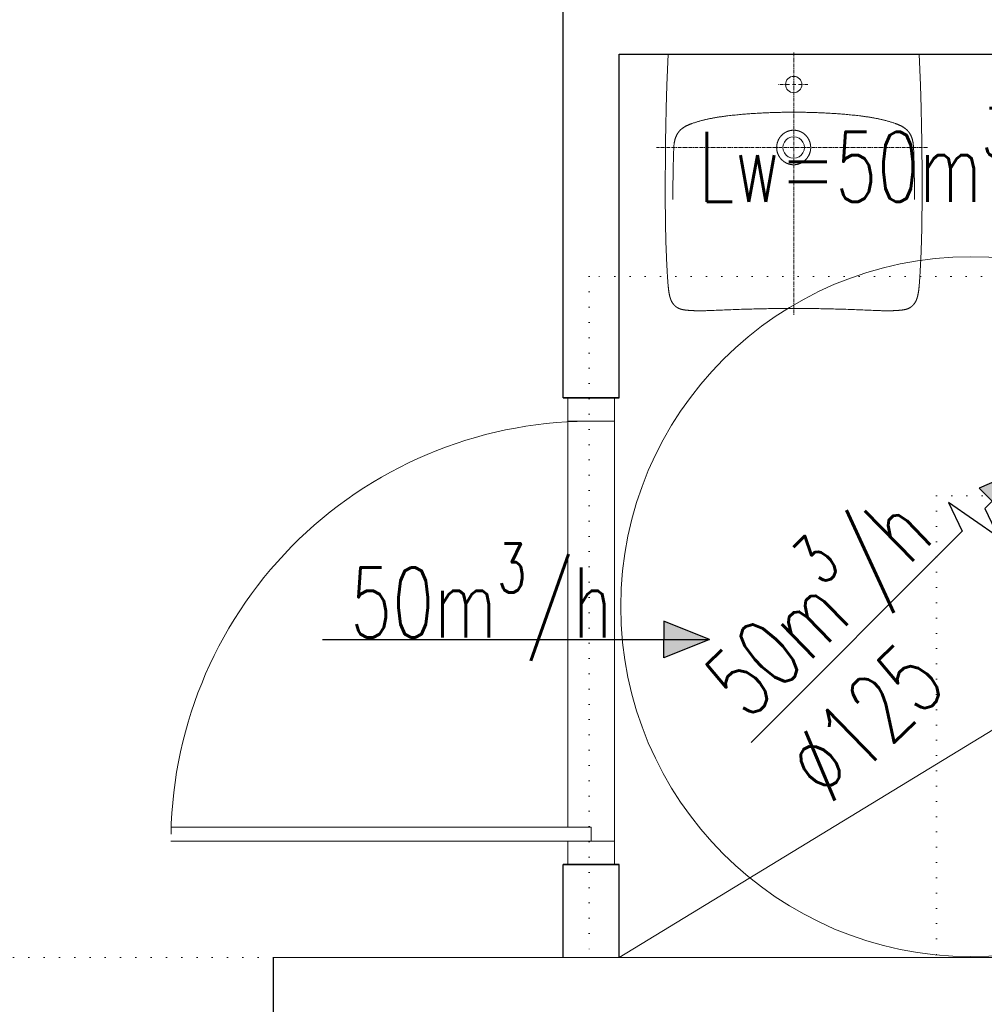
# Model space of a CAD drawing. Header units: millimetres. Extents: x -6513 to 30474, y -6915 to 65597.
# Tile 128 of 256: x -915 to -708, y 13730 to 13941. Entities that reach past the tile are written whole.
import ezdxf

# ---------------------------------------------------------------- set-up
doc = ezdxf.new("R2010")
doc.units = ezdxf.units.MM
doc.linetypes.add('CENTER', pattern=[0.6, 0.375, -0.075, 0.075, -0.075])
doc.linetypes.add('DOT', pattern=[6.35, 0, -6.35])
for name, color, linetype, lineweight in [('A_widok', 8, 'Continuous', 13), ('cieńkie', 8, 'Continuous', 9), ('DB-WM-nawiew-opis', 8, 'Continuous', 25), ('DB-WM-nawiew-opis-odnośnik', 8, 'Continuous', 30), ('DB-WM-wywiew-opis', 8, 'Continuous', 25), ('DB-WM-wywiew-opis-odnośnik', 8, 'Continuous', 30), ('DB_WM_nawiew', 8, 'Continuous', 30), ('DB_WM_wywiew', 8, 'Continuous', 30), ('sanitarne ARCHWIG', 8, 'Continuous', 9), ('snitarne archwig nowe', 8, 'Continuous', 9), ('Stolarka ARCHWIG', 8, 'Continuous', 5), ('wyburzenia', 8, 'DOT', 20), ('Ściany ARCHWIG', 8, 'Continuous', 30)]:
    doc.layers.add(name, color=color, linetype=linetype, lineweight=lineweight)
doc.styles.get("Standard").update_dxf_attribs({"font": 'txt.shx', "width": 0.9})

# ---------------------------------------------------------------- blocks, each defined once
blk = doc.blocks.new('A$C2355049C')
at = {"layer": 'DB-WM-nawiew-opis-odnośnik'}
h = blk.add_hatch(color=256, dxfattribs=at)
h.paths.add_polyline_path([(0, -9.82), (3.94, -9.82), (0, 0)])
h.paths.add_polyline_path([(0, 0), (-3.94, -9.82), (0, -9.82)])
at = {"layer": 'DB-WM-nawiew-opis-odnośnik', "flags": 128}
for points in [[(0, 0), (-3.94, -9.82), (0, -9.82)], [(0, -82.94), (0, 0)], [(0, 0), (3.94, -9.82), (0, -9.82)]]:
    blk.add_lwpolyline(points, dxfattribs=at)
blk = doc.blocks.new('A$C620C4C60')
at = {"layer": 'DB-WM-wywiew-opis-odnośnik'}
h = blk.add_hatch(color=256, dxfattribs=at)
h.paths.add_polyline_path([(0, 0), (9.82, 3.94), (9.82, 0)])
h.paths.add_polyline_path([(9.82, 0), (9.82, -3.94), (0, 0)])
at = {"layer": 'DB-WM-wywiew-opis-odnośnik', "flags": 128}
for points in [[(12.06, 0), (14.37, -6.46), (16.61, 6.4), (18.93, 0)], [(0, 0), (9.82, 3.94), (9.82, 0)], [(0, 0), (12.06, 0)], [(0, 0), (9.82, -3.94), (9.82, 0)], [(18.93, 0), (82.94, 0)]]:
    blk.add_lwpolyline(points, dxfattribs=at)

msp = doc.modelspace()

# ---------------------------------------------------------------- linework, layer by layer
at = {"layer": 'A_widok', "ltscale": 5}
msp.add_line((-526.446, 13740.092), (-860.492, 13740.092), dxfattribs=at)
at = {"layer": 'cieńkie'}
msp.add_circle((-711.065, 13815.342), 75, dxfattribs=at)
at = {"layer": 'sanitarne ARCHWIG', "linetype": 'CENTER', "ltscale": 2}
for points in [[(-749.03, 13934.125), (-749.027, 13877.756)], [(-720.335, 13913.781), (-778.405, 13913.781)]]:
    msp.add_lwpolyline(points, dxfattribs=at)
at = {"layer": 'sanitarne ARCHWIG', "linetype": 'Continuous'}
for points in [[(-775.929, 13933.776), (-776.215, 13927.169), (-776.358, 13922.246), (-776.435, 13918.352), (-776.48, 13915.127), (-776.508, 13912.371), (-776.525, 13909.962), (-776.536, 13907.819), (-776.542, 13905.888), (-776.544, 13904.861)], [(-775.929, 13933.779), (-722.13, 13933.781)], [(-722.13, 13933.776), (-721.844, 13927.169), (-721.701, 13922.247), (-721.624, 13918.353), (-721.579, 13915.128), (-721.551, 13912.372), (-721.534, 13909.962), (-721.522, 13907.82), (-721.516, 13905.889), (-721.515, 13904.862)], [(-752.133, 13927.283), (-752.25, 13927.283)], [(-751.2, 13927.283), (-751.9, 13927.283)], [(-750.85, 13927.283), (-750.967, 13927.283)], [(-749.917, 13927.283), (-750.617, 13927.283)], [(-748.555, 13927.285), (-749.255, 13927.285)], [(-747.272, 13927.285), (-747.972, 13927.285)], [(-746.922, 13927.285), (-747.038, 13927.285)], [(-745.988, 13927.285), (-746.688, 13927.285)], [(-749.035, 13921.342), (-749.348, 13921.342), (-749.662, 13921.341), (-749.975, 13921.339), (-750.289, 13921.336), (-750.602, 13921.333), (-750.915, 13921.33), (-751.229, 13921.325), (-751.542, 13921.32), (-751.855, 13921.314), (-752.169, 13921.308), (-752.482, 13921.301), (-752.795, 13921.293), (-753.109, 13921.284), (-753.422, 13921.275), (-753.735, 13921.265), (-754.048, 13921.254), (-754.361, 13921.242), (-754.675, 13921.23), (-754.988, 13921.217), (-755.301, 13921.203), (-755.614, 13921.188), (-755.927, 13921.173), (-756.24, 13921.157), (-756.553, 13921.139), (-756.866, 13921.121), (-757.178, 13921.103), (-757.491, 13921.083), (-757.804, 13921.063), (-758.117, 13921.041), (-758.429, 13921.019), (-758.742, 13920.996), (-759.054, 13920.972), (-759.367, 13920.947), (-759.679, 13920.921), (-759.991, 13920.894), (-760.303, 13920.866), (-760.615, 13920.837), (-760.927, 13920.808), (-761.239, 13920.777), (-761.551, 13920.745), (-761.863, 13920.713), (-762.174, 13920.679), (-762.486, 13920.645), (-762.797, 13920.609), (-763.108, 13920.572), (-763.419, 13920.534), (-763.575, 13920.515), (-763.73, 13920.495), (-763.886, 13920.475), (-764.041, 13920.454), (-764.196, 13920.433), (-764.352, 13920.412), (-764.507, 13920.39), (-764.662, 13920.368), (-764.817, 13920.345), (-764.972, 13920.322), (-765.127, 13920.298), (-765.282, 13920.274), (-765.436, 13920.249), (-765.591, 13920.224), (-765.746, 13920.198), (-765.9, 13920.172), (-766.054, 13920.145), (-766.209, 13920.117), (-766.363, 13920.089), (-766.517, 13920.06), (-766.671, 13920.031), (-766.824, 13920.001), (-766.978, 13919.97), (-767.132, 13919.938), (-767.285, 13919.906), (-767.438, 13919.873), (-767.591, 13919.839), (-767.744, 13919.805), (-767.897, 13919.77), (-768.049, 13919.734), (-768.202, 13919.697), (-768.354, 13919.659), (-768.506, 13919.621), (-768.657, 13919.582), (-768.809, 13919.542), (-768.96, 13919.501), (-769.111, 13919.459), (-769.262, 13919.416), (-769.412, 13919.373), (-769.563, 13919.328), (-769.713, 13919.283), (-769.862, 13919.237), (-770.012, 13919.19), (-770.161, 13919.142), (-770.31, 13919.093), (-770.459, 13919.043), (-770.607, 13918.992), (-770.755, 13918.94), (-770.828, 13918.914), (-770.902, 13918.887), (-770.976, 13918.86), (-771.049, 13918.833), (-771.122, 13918.805), (-771.195, 13918.777), (-771.268, 13918.748), (-771.341, 13918.719), (-771.413, 13918.689), (-771.486, 13918.659), (-771.558, 13918.628), (-771.63, 13918.597), (-771.701, 13918.565), (-771.772, 13918.532), (-771.843, 13918.499), (-771.914, 13918.465), (-771.984, 13918.43), (-772.054, 13918.395), (-772.124, 13918.359), (-772.193, 13918.322), (-772.262, 13918.285), (-772.33, 13918.246), (-772.398, 13918.207), (-772.465, 13918.166), (-772.532, 13918.125), (-772.598, 13918.083), (-772.663, 13918.04), (-772.728, 13917.996), (-772.793, 13917.951), (-772.856, 13917.905), (-772.887, 13917.882), (-772.919, 13917.858), (-772.95, 13917.834), (-772.981, 13917.81), (-773.011, 13917.785), (-773.042, 13917.761), (-773.072, 13917.736), (-773.102, 13917.71), (-773.131, 13917.685), (-773.161, 13917.659), (-773.19, 13917.633), (-773.219, 13917.607), (-773.248, 13917.58), (-773.276, 13917.553), (-773.305, 13917.526), (-773.333, 13917.498), (-773.36, 13917.471), (-773.388, 13917.442), (-773.415, 13917.414), (-773.441, 13917.386), (-773.468, 13917.357), (-773.494, 13917.328), (-773.52, 13917.298), (-773.546, 13917.268), (-773.571, 13917.238), (-773.596, 13917.208), (-773.62, 13917.178), (-773.645, 13917.147), (-773.669, 13917.116), (-773.692, 13917.085), (-773.716, 13917.053), (-773.739, 13917.022), (-773.761, 13916.99), (-773.784, 13916.958), (-773.806, 13916.925), (-773.828, 13916.893), (-773.849, 13916.86), (-773.871, 13916.827), (-773.891, 13916.794), (-773.912, 13916.76), (-773.932, 13916.727), (-773.952, 13916.693), (-773.972, 13916.659), (-773.992, 13916.625), (-774.011, 13916.591), (-774.03, 13916.557), (-774.048, 13916.522), (-774.067, 13916.488), (-774.102, 13916.418), (-774.137, 13916.347), (-774.17, 13916.277), (-774.203, 13916.205), (-774.234, 13916.133), (-774.264, 13916.061), (-774.293, 13915.988), (-774.321, 13915.915), (-774.348, 13915.841), (-774.374, 13915.767), (-774.398, 13915.693), (-774.422, 13915.618), (-774.444, 13915.543), (-774.465, 13915.468), (-774.486, 13915.392), (-774.505, 13915.316), (-774.523, 13915.24), (-774.541, 13915.163), (-774.557, 13915.087), (-774.573, 13915.01), (-774.587, 13914.933), (-774.601, 13914.856), (-774.614, 13914.778), (-774.626, 13914.701), (-774.637, 13914.623), (-774.647, 13914.546), (-774.657, 13914.468), (-774.665, 13914.39), (-774.674, 13914.312), (-774.681, 13914.234), (-774.688, 13914.156), (-774.695, 13914.078), (-774.7, 13914), (-774.706, 13913.922), (-774.711, 13913.843), (-774.716, 13913.765), (-774.724, 13913.609), (-774.731, 13913.452), (-774.737, 13913.296), (-774.743, 13913.139), (-774.748, 13912.982), (-774.759, 13912.669), (-774.768, 13912.356), (-774.778, 13912.043), (-774.787, 13911.729), (-774.796, 13911.416), (-774.804, 13911.103), (-774.812, 13910.79), (-774.819, 13910.476), (-774.826, 13910.163), (-774.84, 13909.536), (-774.852, 13908.91), (-774.863, 13908.283), (-774.874, 13907.656), (-774.883, 13907.03), (-774.892, 13906.403), (-774.9, 13905.776), (-774.907, 13905.149), (-774.914, 13904.523), (-774.92, 13903.896), (-774.926, 13903.269), (-774.932, 13902.642)], [(-749.023, 13921.342), (-748.71, 13921.342), (-748.396, 13921.341), (-748.083, 13921.339), (-747.77, 13921.336), (-747.456, 13921.333), (-747.143, 13921.33), (-746.829, 13921.325), (-746.516, 13921.32), (-746.203, 13921.314), (-745.889, 13921.308), (-745.576, 13921.301), (-745.263, 13921.293), (-744.95, 13921.284), (-744.636, 13921.275), (-744.323, 13921.265), (-744.01, 13921.254), (-743.697, 13921.242), (-743.384, 13921.23), (-743.07, 13921.217), (-742.757, 13921.203), (-742.444, 13921.188), (-742.131, 13921.173), (-741.818, 13921.157), (-741.505, 13921.139), (-741.193, 13921.121), (-740.88, 13921.103), (-740.567, 13921.083), (-740.254, 13921.063), (-739.942, 13921.041), (-739.629, 13921.019), (-739.316, 13920.996), (-739.004, 13920.972), (-738.692, 13920.947), (-738.379, 13920.921), (-738.067, 13920.894), (-737.755, 13920.866), (-737.443, 13920.837), (-737.131, 13920.808), (-736.819, 13920.777), (-736.507, 13920.745), (-736.195, 13920.713), (-735.884, 13920.679), (-735.572, 13920.645), (-735.261, 13920.609), (-734.95, 13920.572), (-734.639, 13920.534), (-734.483, 13920.515), (-734.328, 13920.495), (-734.172, 13920.475), (-734.017, 13920.454), (-733.862, 13920.433), (-733.707, 13920.412), (-733.551, 13920.39), (-733.396, 13920.368), (-733.241, 13920.345), (-733.086, 13920.322), (-732.931, 13920.298), (-732.776, 13920.274), (-732.622, 13920.249), (-732.467, 13920.224), (-732.313, 13920.198), (-732.158, 13920.172), (-732.004, 13920.145), (-731.849, 13920.117), (-731.695, 13920.089), (-731.541, 13920.06), (-731.387, 13920.031), (-731.234, 13920.001), (-731.08, 13919.97), (-730.927, 13919.938), (-730.773, 13919.906), (-730.62, 13919.873), (-730.467, 13919.839), (-730.314, 13919.805), (-730.161, 13919.77), (-730.009, 13919.734), (-729.857, 13919.697), (-729.704, 13919.659), (-729.553, 13919.621), (-729.401, 13919.582), (-729.249, 13919.542), (-729.098, 13919.501), (-728.947, 13919.459), (-728.796, 13919.416), (-728.646, 13919.373), (-728.495, 13919.328), (-728.345, 13919.283), (-728.196, 13919.237), (-728.046, 13919.19), (-727.897, 13919.142), (-727.748, 13919.093), (-727.6, 13919.043), (-727.451, 13918.992), (-727.304, 13918.94), (-727.23, 13918.914), (-727.156, 13918.887), (-727.083, 13918.86), (-727.009, 13918.833), (-726.936, 13918.805), (-726.863, 13918.777), (-726.79, 13918.748), (-726.717, 13918.719), (-726.645, 13918.689), (-726.572, 13918.659), (-726.5, 13918.628), (-726.429, 13918.597), (-726.357, 13918.565), (-726.286, 13918.532), (-726.215, 13918.499), (-726.144, 13918.465), (-726.074, 13918.43), (-726.004, 13918.395), (-725.934, 13918.359), (-725.865, 13918.322), (-725.796, 13918.285), (-725.728, 13918.246), (-725.66, 13918.207), (-725.593, 13918.166), (-725.526, 13918.125), (-725.46, 13918.083), (-725.395, 13918.04), (-725.33, 13917.996), (-725.266, 13917.951), (-725.202, 13917.905), (-725.171, 13917.882), (-725.139, 13917.858), (-725.108, 13917.834), (-725.078, 13917.81), (-725.047, 13917.785), (-725.017, 13917.761), (-724.986, 13917.736), (-724.956, 13917.71), (-724.927, 13917.685), (-724.897, 13917.659), (-724.868, 13917.633), (-724.839, 13917.607), (-724.81, 13917.58), (-724.782, 13917.553), (-724.753, 13917.526), (-724.726, 13917.498), (-724.698, 13917.471), (-724.67, 13917.442), (-724.643, 13917.414), (-724.617, 13917.386), (-724.59, 13917.357), (-724.564, 13917.328), (-724.538, 13917.298), (-724.513, 13917.268), (-724.487, 13917.238), (-724.462, 13917.208), (-724.438, 13917.178), (-724.413, 13917.147), (-724.389, 13917.116), (-724.366, 13917.085), (-724.342, 13917.053), (-724.319, 13917.022), (-724.297, 13916.99), (-724.274, 13916.958), (-724.252, 13916.925), (-724.23, 13916.893), (-724.209, 13916.86), (-724.188, 13916.827), (-724.167, 13916.794), (-724.146, 13916.76), (-724.126, 13916.727), (-724.106, 13916.693), (-724.086, 13916.659), (-724.066, 13916.625), (-724.047, 13916.591), (-724.028, 13916.557), (-724.01, 13916.522), (-723.992, 13916.488), (-723.956, 13916.418), (-723.921, 13916.347), (-723.888, 13916.277), (-723.855, 13916.205), (-723.824, 13916.133), (-723.794, 13916.061), (-723.765, 13915.988), (-723.737, 13915.915), (-723.71, 13915.841), (-723.685, 13915.767), (-723.66, 13915.693), (-723.637, 13915.618), (-723.614, 13915.543), (-723.593, 13915.468), (-723.572, 13915.392), (-723.553, 13915.316), (-723.535, 13915.24), (-723.517, 13915.163), (-723.501, 13915.087), (-723.485, 13915.01), (-723.471, 13914.933), (-723.457, 13914.856), (-723.444, 13914.778), (-723.432, 13914.701), (-723.421, 13914.623), (-723.411, 13914.546), (-723.402, 13914.468), (-723.393, 13914.39), (-723.385, 13914.312), (-723.377, 13914.234), (-723.37, 13914.156), (-723.364, 13914.078), (-723.358, 13914), (-723.352, 13913.922), (-723.347, 13913.843), (-723.343, 13913.765), (-723.334, 13913.609), (-723.327, 13913.452), (-723.321, 13913.296), (-723.315, 13913.139), (-723.31, 13912.982), (-723.3, 13912.669), (-723.29, 13912.356), (-723.28, 13912.043), (-723.271, 13911.729), (-723.263, 13911.416), (-723.254, 13911.103), (-723.247, 13910.79), (-723.239, 13910.476), (-723.232, 13910.163), (-723.218, 13909.536), (-723.206, 13908.91), (-723.195, 13908.283), (-723.185, 13907.656), (-723.175, 13907.03), (-723.166, 13906.403), (-723.158, 13905.776), (-723.151, 13905.149), (-723.144, 13904.523), (-723.138, 13903.896), (-723.132, 13903.269), (-723.126, 13902.642)], [(-749.029, 13917.493), (-749.057, 13917.493), (-749.085, 13917.492), (-749.113, 13917.491), (-749.141, 13917.49), (-749.169, 13917.489), (-749.196, 13917.487), (-749.224, 13917.485), (-749.252, 13917.483), (-749.28, 13917.481), (-749.308, 13917.479), (-749.336, 13917.476), (-749.363, 13917.473), (-749.391, 13917.47), (-749.419, 13917.467), (-749.447, 13917.464), (-749.474, 13917.46), (-749.502, 13917.457), (-749.53, 13917.453), (-749.557, 13917.448), (-749.585, 13917.444), (-749.613, 13917.439), (-749.64, 13917.435), (-749.668, 13917.429), (-749.695, 13917.424), (-749.722, 13917.419), (-749.75, 13917.413), (-749.777, 13917.407), (-749.804, 13917.401), (-749.832, 13917.395), (-749.859, 13917.389), (-749.886, 13917.382), (-749.913, 13917.375), (-749.94, 13917.368), (-749.967, 13917.361), (-749.994, 13917.353), (-750.021, 13917.346), (-750.048, 13917.338), (-750.074, 13917.33), (-750.101, 13917.322), (-750.128, 13917.313), (-750.154, 13917.304), (-750.181, 13917.296), (-750.207, 13917.286), (-750.234, 13917.277), (-750.26, 13917.268), (-750.286, 13917.258), (-750.312, 13917.248), (-750.338, 13917.238), (-750.364, 13917.228), (-750.39, 13917.217), (-750.416, 13917.207), (-750.442, 13917.196), (-750.467, 13917.185), (-750.493, 13917.173), (-750.518, 13917.162), (-750.544, 13917.15), (-750.569, 13917.138), (-750.594, 13917.126), (-750.619, 13917.114), (-750.644, 13917.102), (-750.669, 13917.089), (-750.694, 13917.076), (-750.719, 13917.063), (-750.743, 13917.05), (-750.768, 13917.036), (-750.792, 13917.023), (-750.817, 13917.009), (-750.841, 13916.995), (-750.865, 13916.981), (-750.889, 13916.966), (-750.913, 13916.952), (-750.936, 13916.937), (-750.96, 13916.922), (-750.984, 13916.907), (-751.007, 13916.892), (-751.03, 13916.876), (-751.053, 13916.861), (-751.076, 13916.845), (-751.099, 13916.829), (-751.122, 13916.813), (-751.145, 13916.796), (-751.167, 13916.78), (-751.19, 13916.763), (-751.212, 13916.746), (-751.234, 13916.729), (-751.256, 13916.712), (-751.278, 13916.695), (-751.3, 13916.677), (-751.321, 13916.659), (-751.343, 13916.642), (-751.364, 13916.623), (-751.385, 13916.605), (-751.406, 13916.587), (-751.427, 13916.568), (-751.448, 13916.55), (-751.469, 13916.531), (-751.489, 13916.512), (-751.509, 13916.493), (-751.53, 13916.473), (-751.55, 13916.454), (-751.57, 13916.434), (-751.589, 13916.415), (-751.609, 13916.395), (-751.628, 13916.375), (-751.648, 13916.354), (-751.667, 13916.334), (-751.686, 13916.314), (-751.705, 13916.293), (-751.723, 13916.272), (-751.742, 13916.251), (-751.76, 13916.23), (-751.778, 13916.209), (-751.796, 13916.188), (-751.814, 13916.166), (-751.832, 13916.145), (-751.85, 13916.123), (-751.867, 13916.101), (-751.884, 13916.079), (-751.901, 13916.057), (-751.918, 13916.035), (-751.935, 13916.012), (-751.952, 13915.99), (-751.968, 13915.967), (-751.984, 13915.944), (-752, 13915.922), (-752.016, 13915.899), (-752.032, 13915.876), (-752.048, 13915.852), (-752.063, 13915.829), (-752.078, 13915.806), (-752.093, 13915.782), (-752.108, 13915.759), (-752.123, 13915.735), (-752.137, 13915.711), (-752.152, 13915.687), (-752.166, 13915.663), (-752.18, 13915.639), (-752.194, 13915.614), (-752.207, 13915.59), (-752.221, 13915.566), (-752.234, 13915.541), (-752.247, 13915.516), (-752.26, 13915.491), (-752.273, 13915.467), (-752.285, 13915.442), (-752.298, 13915.417), (-752.31, 13915.391), (-752.322, 13915.366), (-752.333, 13915.341), (-752.345, 13915.315), (-752.356, 13915.29), (-752.368, 13915.264), (-752.379, 13915.238), (-752.389, 13915.213), (-752.4, 13915.187), (-752.41, 13915.161), (-752.421, 13915.135), (-752.431, 13915.109), (-752.44, 13915.083), (-752.45, 13915.056), (-752.459, 13915.03), (-752.469, 13915.004), (-752.478, 13914.977), (-752.486, 13914.951), (-752.495, 13914.924), (-752.504, 13914.898), (-752.512, 13914.871), (-752.52, 13914.844), (-752.528, 13914.817), (-752.535, 13914.791), (-752.543, 13914.764), (-752.55, 13914.737), (-752.557, 13914.71), (-752.564, 13914.682), (-752.571, 13914.655), (-752.577, 13914.628), (-752.583, 13914.601), (-752.59, 13914.574), (-752.595, 13914.546), (-752.601, 13914.519), (-752.607, 13914.492), (-752.612, 13914.464), (-752.617, 13914.437), (-752.622, 13914.409), (-752.627, 13914.382), (-752.631, 13914.354), (-752.635, 13914.327), (-752.64, 13914.299), (-752.643, 13914.271), (-752.647, 13914.244), (-752.651, 13914.216), (-752.654, 13914.188), (-752.657, 13914.16), (-752.66, 13914.133), (-752.662, 13914.105), (-752.665, 13914.077), (-752.667, 13914.049), (-752.669, 13914.021), (-752.671, 13913.993), (-752.673, 13913.965), (-752.674, 13913.937), (-752.675, 13913.91), (-752.676, 13913.882), (-752.677, 13913.854), (-752.677, 13913.826), (-752.678, 13913.798), (-752.678, 13913.77), (-752.678, 13913.742), (-752.678, 13913.714), (-752.677, 13913.686), (-752.676, 13913.658), (-752.675, 13913.63), (-752.674, 13913.602), (-752.673, 13913.575), (-752.671, 13913.547), (-752.669, 13913.519), (-752.667, 13913.491), (-752.665, 13913.463), (-752.663, 13913.435), (-752.66, 13913.407), (-752.657, 13913.38), (-752.654, 13913.352), (-752.651, 13913.324), (-752.647, 13913.296), (-752.643, 13913.269), (-752.64, 13913.241), (-752.635, 13913.213), (-752.631, 13913.186), (-752.626, 13913.158), (-752.622, 13913.13), (-752.617, 13913.103), (-752.611, 13913.075), (-752.606, 13913.048), (-752.6, 13913.02), (-752.594, 13912.993), (-752.588, 13912.966), (-752.582, 13912.938), (-752.575, 13912.911), (-752.569, 13912.884), (-752.562, 13912.857), (-752.555, 13912.83), (-752.547, 13912.803), (-752.54, 13912.776), (-752.532, 13912.749), (-752.524, 13912.722), (-752.516, 13912.695), (-752.508, 13912.668), (-752.499, 13912.642), (-752.49, 13912.615), (-752.481, 13912.589), (-752.472, 13912.562), (-752.463, 13912.536), (-752.453, 13912.51), (-752.444, 13912.483), (-752.434, 13912.457), (-752.423, 13912.431), (-752.411, 13912.4), (-752.398, 13912.368), (-752.384, 13912.336), (-752.371, 13912.305), (-752.357, 13912.274), (-752.343, 13912.242), (-752.328, 13912.211), (-752.314, 13912.18), (-752.299, 13912.15), (-752.283, 13912.119), (-752.268, 13912.088), (-752.252, 13912.058), (-752.236, 13912.028), (-752.22, 13911.998), (-752.203, 13911.968), (-752.186, 13911.938), (-752.169, 13911.908), (-752.151, 13911.879), (-752.134, 13911.85), (-752.116, 13911.821), (-752.097, 13911.792), (-752.079, 13911.763), (-752.06, 13911.734), (-752.041, 13911.706), (-752.022, 13911.678), (-752.002, 13911.649), (-751.982, 13911.622), (-751.962, 13911.594), (-751.942, 13911.566), (-751.921, 13911.539), (-751.9, 13911.512), (-751.879, 13911.485), (-751.858, 13911.458), (-751.836, 13911.431), (-751.815, 13911.405), (-751.792, 13911.379), (-751.77, 13911.353), (-751.748, 13911.327), (-751.725, 13911.301), (-751.702, 13911.276), (-751.679, 13911.251), (-751.655, 13911.226), (-751.631, 13911.201), (-751.608, 13911.177), (-751.583, 13911.153), (-751.559, 13911.128), (-751.534, 13911.105), (-751.51, 13911.081), (-751.485, 13911.058), (-751.459, 13911.035), (-751.434, 13911.012), (-751.408, 13910.989), (-751.382, 13910.966), (-751.356, 13910.944), (-751.33, 13910.922), (-751.304, 13910.901), (-751.277, 13910.879), (-751.25, 13910.858), (-751.223, 13910.837), (-751.196, 13910.816), (-751.168, 13910.796), (-751.141, 13910.776), (-751.113, 13910.756), (-751.085, 13910.736), (-751.057, 13910.716), (-751.028, 13910.697), (-751, 13910.678), (-750.971, 13910.66), (-750.942, 13910.641), (-750.913, 13910.623), (-750.884, 13910.605), (-750.854, 13910.588), (-750.825, 13910.57), (-750.795, 13910.553), (-750.765, 13910.537), (-750.735, 13910.52), (-750.705, 13910.504), (-750.675, 13910.488), (-750.644, 13910.473), (-750.614, 13910.457), (-750.583, 13910.442), (-750.552, 13910.427), (-750.521, 13910.413), (-750.49, 13910.399), (-750.459, 13910.385), (-750.427, 13910.371), (-750.396, 13910.358), (-750.364, 13910.345), (-750.332, 13910.332), (-750.3, 13910.32), (-750.268, 13910.308), (-750.236, 13910.296), (-750.204, 13910.284), (-750.171, 13910.273), (-750.139, 13910.262), (-750.106, 13910.252), (-750.074, 13910.241), (-750.041, 13910.231), (-750.008, 13910.222), (-749.975, 13910.212), (-749.942, 13910.203), (-749.909, 13910.194), (-749.876, 13910.186), (-749.843, 13910.178), (-749.809, 13910.17), (-749.776, 13910.162), (-749.742, 13910.155), (-749.709, 13910.148), (-749.675, 13910.142), (-749.642, 13910.135), (-749.608, 13910.129), (-749.574, 13910.124), (-749.54, 13910.118), (-749.506, 13910.113), (-749.473, 13910.108), (-749.439, 13910.104), (-749.405, 13910.1), (-749.371, 13910.096), (-749.336, 13910.093), (-749.302, 13910.089), (-749.268, 13910.087), (-749.234, 13910.084), (-749.2, 13910.082), (-749.166, 13910.08), (-749.132, 13910.078), (-749.097, 13910.077), (-749.063, 13910.076), (-749.029, 13910.075), (-749.029, 13910.075)], [(-749.03, 13917.493), (-749.002, 13917.493), (-748.974, 13917.492), (-748.946, 13917.491), (-748.918, 13917.49), (-748.89, 13917.489), (-748.862, 13917.487), (-748.834, 13917.485), (-748.807, 13917.483), (-748.779, 13917.481), (-748.751, 13917.479), (-748.723, 13917.476), (-748.695, 13917.473), (-748.668, 13917.47), (-748.64, 13917.467), (-748.612, 13917.464), (-748.584, 13917.46), (-748.557, 13917.457), (-748.529, 13917.453), (-748.501, 13917.448), (-748.474, 13917.444), (-748.446, 13917.439), (-748.419, 13917.435), (-748.391, 13917.43), (-748.364, 13917.424), (-748.336, 13917.419), (-748.309, 13917.413), (-748.282, 13917.407), (-748.254, 13917.401), (-748.227, 13917.395), (-748.2, 13917.389), (-748.173, 13917.382), (-748.146, 13917.375), (-748.119, 13917.368), (-748.092, 13917.361), (-748.065, 13917.353), (-748.038, 13917.346), (-748.011, 13917.338), (-747.984, 13917.33), (-747.958, 13917.322), (-747.931, 13917.313), (-747.904, 13917.304), (-747.878, 13917.296), (-747.852, 13917.287), (-747.825, 13917.277), (-747.799, 13917.268), (-747.773, 13917.258), (-747.747, 13917.248), (-747.721, 13917.238), (-747.695, 13917.228), (-747.669, 13917.217), (-747.643, 13917.207), (-747.617, 13917.196), (-747.591, 13917.185), (-747.566, 13917.173), (-747.54, 13917.162), (-747.515, 13917.15), (-747.49, 13917.138), (-747.465, 13917.126), (-747.439, 13917.114), (-747.414, 13917.102), (-747.39, 13917.089), (-747.365, 13917.076), (-747.34, 13917.063), (-747.315, 13917.05), (-747.291, 13917.036), (-747.266, 13917.023), (-747.242, 13917.009), (-747.218, 13916.995), (-747.194, 13916.981), (-747.17, 13916.967), (-747.146, 13916.952), (-747.122, 13916.937), (-747.099, 13916.922), (-747.075, 13916.907), (-747.052, 13916.892), (-747.029, 13916.876), (-747.005, 13916.861), (-746.982, 13916.845), (-746.96, 13916.829), (-746.937, 13916.813), (-746.914, 13916.796), (-746.892, 13916.78), (-746.869, 13916.763), (-746.847, 13916.746), (-746.825, 13916.729), (-746.803, 13916.712), (-746.781, 13916.695), (-746.759, 13916.677), (-746.738, 13916.659), (-746.716, 13916.642), (-746.695, 13916.624), (-746.674, 13916.605), (-746.652, 13916.587), (-746.632, 13916.568), (-746.611, 13916.55), (-746.59, 13916.531), (-746.57, 13916.512), (-746.549, 13916.493), (-746.529, 13916.473), (-746.509, 13916.454), (-746.489, 13916.434), (-746.469, 13916.415), (-746.45, 13916.395), (-746.43, 13916.375), (-746.411, 13916.354), (-746.392, 13916.334), (-746.373, 13916.314), (-746.354, 13916.293), (-746.335, 13916.272), (-746.317, 13916.251), (-746.299, 13916.23), (-746.28, 13916.209), (-746.262, 13916.188), (-746.244, 13916.166), (-746.227, 13916.145), (-746.209, 13916.123), (-746.192, 13916.101), (-746.174, 13916.079), (-746.157, 13916.057), (-746.14, 13916.035), (-746.124, 13916.012), (-746.107, 13915.99), (-746.091, 13915.967), (-746.074, 13915.945), (-746.058, 13915.922), (-746.042, 13915.899), (-746.027, 13915.876), (-746.011, 13915.852), (-745.996, 13915.829), (-745.981, 13915.806), (-745.965, 13915.782), (-745.951, 13915.759), (-745.936, 13915.735), (-745.921, 13915.711), (-745.907, 13915.687), (-745.893, 13915.663), (-745.879, 13915.639), (-745.865, 13915.614), (-745.851, 13915.59), (-745.838, 13915.566), (-745.825, 13915.541), (-745.812, 13915.516), (-745.799, 13915.492), (-745.786, 13915.467), (-745.773, 13915.442), (-745.761, 13915.417), (-745.749, 13915.391), (-745.737, 13915.366), (-745.725, 13915.341), (-745.714, 13915.315), (-745.702, 13915.29), (-745.691, 13915.264), (-745.68, 13915.239), (-745.669, 13915.213), (-745.659, 13915.187), (-745.648, 13915.161), (-745.638, 13915.135), (-745.628, 13915.109), (-745.618, 13915.083), (-745.609, 13915.057), (-745.599, 13915.03), (-745.59, 13915.004), (-745.581, 13914.977), (-745.572, 13914.951), (-745.564, 13914.924), (-745.555, 13914.898), (-745.547, 13914.871), (-745.539, 13914.844), (-745.531, 13914.817), (-745.523, 13914.791), (-745.516, 13914.764), (-745.509, 13914.737), (-745.502, 13914.71), (-745.495, 13914.683), (-745.488, 13914.655), (-745.482, 13914.628), (-745.475, 13914.601), (-745.469, 13914.574), (-745.463, 13914.546), (-745.458, 13914.519), (-745.452, 13914.492), (-745.447, 13914.464), (-745.442, 13914.437), (-745.437, 13914.409), (-745.432, 13914.382), (-745.428, 13914.354), (-745.423, 13914.327), (-745.419, 13914.299), (-745.415, 13914.271), (-745.412, 13914.244), (-745.408, 13914.216), (-745.405, 13914.188), (-745.402, 13914.16), (-745.399, 13914.133), (-745.396, 13914.105), (-745.394, 13914.077), (-745.392, 13914.049), (-745.39, 13914.021), (-745.388, 13913.993), (-745.386, 13913.965), (-745.385, 13913.938), (-745.384, 13913.91), (-745.383, 13913.882), (-745.382, 13913.854), (-745.381, 13913.826), (-745.381, 13913.798), (-745.381, 13913.77), (-745.381, 13913.742), (-745.381, 13913.714), (-745.382, 13913.686), (-745.382, 13913.658), (-745.383, 13913.63), (-745.385, 13913.602), (-745.386, 13913.575), (-745.388, 13913.547), (-745.389, 13913.519), (-745.391, 13913.491), (-745.394, 13913.463), (-745.396, 13913.435), (-745.399, 13913.407), (-745.402, 13913.38), (-745.405, 13913.352), (-745.408, 13913.324), (-745.411, 13913.296), (-745.415, 13913.269), (-745.419, 13913.241), (-745.423, 13913.213), (-745.428, 13913.186), (-745.432, 13913.158), (-745.437, 13913.13), (-745.442, 13913.103), (-745.447, 13913.075), (-745.453, 13913.048), (-745.459, 13913.02), (-745.464, 13912.993), (-745.47, 13912.966), (-745.477, 13912.938), (-745.483, 13912.911), (-745.49, 13912.884), (-745.497, 13912.857), (-745.504, 13912.83), (-745.511, 13912.803), (-745.519, 13912.776), (-745.527, 13912.749), (-745.534, 13912.722), (-745.543, 13912.695), (-745.551, 13912.668), (-745.56, 13912.642), (-745.568, 13912.615), (-745.577, 13912.589), (-745.586, 13912.562), (-745.596, 13912.536), (-745.605, 13912.51), (-745.615, 13912.483), (-745.625, 13912.457), (-745.635, 13912.431), (-745.648, 13912.4), (-745.661, 13912.368), (-745.674, 13912.336), (-745.688, 13912.305), (-745.702, 13912.274), (-745.716, 13912.242), (-745.73, 13912.211), (-745.745, 13912.181), (-745.76, 13912.15), (-745.775, 13912.119), (-745.791, 13912.089), (-745.807, 13912.058), (-745.823, 13912.028), (-745.839, 13911.998), (-745.856, 13911.968), (-745.873, 13911.938), (-745.89, 13911.909), (-745.907, 13911.879), (-745.925, 13911.85), (-745.943, 13911.821), (-745.961, 13911.792), (-745.98, 13911.763), (-745.999, 13911.734), (-746.018, 13911.706), (-746.037, 13911.678), (-746.057, 13911.65), (-746.076, 13911.622), (-746.097, 13911.594), (-746.117, 13911.566), (-746.137, 13911.539), (-746.158, 13911.512), (-746.179, 13911.485), (-746.201, 13911.458), (-746.222, 13911.431), (-746.244, 13911.405), (-746.266, 13911.379), (-746.288, 13911.353), (-746.311, 13911.327), (-746.334, 13911.302), (-746.357, 13911.276), (-746.38, 13911.251), (-746.404, 13911.226), (-746.427, 13911.201), (-746.451, 13911.177), (-746.475, 13911.153), (-746.5, 13911.129), (-746.524, 13911.105), (-746.549, 13911.081), (-746.574, 13911.058), (-746.599, 13911.035), (-746.625, 13911.012), (-746.65, 13910.989), (-746.676, 13910.967), (-746.702, 13910.944), (-746.729, 13910.922), (-746.755, 13910.901), (-746.782, 13910.879), (-746.809, 13910.858), (-746.836, 13910.837), (-746.863, 13910.816), (-746.89, 13910.796), (-746.918, 13910.776), (-746.946, 13910.756), (-746.974, 13910.736), (-747.002, 13910.716), (-747.03, 13910.697), (-747.059, 13910.678), (-747.088, 13910.66), (-747.117, 13910.641), (-747.146, 13910.623), (-747.175, 13910.605), (-747.204, 13910.588), (-747.234, 13910.57), (-747.263, 13910.553), (-747.293, 13910.537), (-747.323, 13910.52), (-747.354, 13910.504), (-747.384, 13910.488), (-747.414, 13910.473), (-747.445, 13910.457), (-747.476, 13910.442), (-747.507, 13910.427), (-747.538, 13910.413), (-747.569, 13910.399), (-747.6, 13910.385), (-747.632, 13910.371), (-747.663, 13910.358), (-747.695, 13910.345), (-747.727, 13910.332), (-747.758, 13910.32), (-747.791, 13910.308), (-747.823, 13910.296), (-747.855, 13910.284), (-747.887, 13910.273), (-747.92, 13910.262), (-747.952, 13910.252), (-747.985, 13910.241), (-748.018, 13910.231), (-748.051, 13910.222), (-748.083, 13910.212), (-748.116, 13910.203), (-748.15, 13910.194), (-748.183, 13910.186), (-748.216, 13910.178), (-748.249, 13910.17), (-748.283, 13910.162), (-748.316, 13910.155), (-748.35, 13910.148), (-748.383, 13910.142), (-748.417, 13910.135), (-748.451, 13910.129), (-748.484, 13910.124), (-748.518, 13910.118), (-748.552, 13910.113), (-748.586, 13910.108), (-748.62, 13910.104), (-748.654, 13910.1), (-748.688, 13910.096), (-748.722, 13910.093), (-748.756, 13910.089), (-748.79, 13910.087), (-748.825, 13910.084), (-748.859, 13910.082), (-748.893, 13910.08), (-748.927, 13910.078), (-748.961, 13910.077), (-748.995, 13910.076), (-749.03, 13910.075)], [(-749.029, 13917.493), (-749.029, 13917.493), (-749.029, 13917.493), (-749.029, 13917.493), (-749.029, 13917.493), (-749.029, 13917.493)], [(-749.029, 13909.729), (-749.029, 13910.075)], [(-749.029, 13909.729), (-749.029, 13909.729)], [(-776.544, 13904.861), (-776.544, 13904.512), (-776.544, 13904.163), (-776.543, 13903.813), (-776.543, 13903.464), (-776.542, 13903.115), (-776.541, 13902.766), (-776.54, 13902.416), (-776.538, 13902.067), (-776.536, 13901.718), (-776.534, 13901.368), (-776.532, 13901.019), (-776.53, 13900.67), (-776.527, 13900.321), (-776.524, 13899.971), (-776.52, 13899.622), (-776.517, 13899.273), (-776.513, 13898.923), (-776.508, 13898.574), (-776.504, 13898.225), (-776.499, 13897.876), (-776.493, 13897.526), (-776.487, 13897.177), (-776.481, 13896.828), (-776.475, 13896.479), (-776.468, 13896.129), (-776.461, 13895.78), (-776.453, 13895.431), (-776.445, 13895.082), (-776.436, 13894.733), (-776.428, 13894.383), (-776.418, 13894.034), (-776.408, 13893.685), (-776.398, 13893.336), (-776.387, 13892.987), (-776.376, 13892.638), (-776.364, 13892.289), (-776.352, 13891.939), (-776.34, 13891.59), (-776.326, 13891.241), (-776.313, 13890.892), (-776.298, 13890.543), (-776.283, 13890.194), (-776.268, 13889.845), (-776.252, 13889.496), (-776.235, 13889.148), (-776.218, 13888.799), (-776.2, 13888.45), (-776.182, 13888.101), (-776.163, 13887.752), (-776.143, 13887.404), (-776.123, 13887.055), (-776.102, 13886.706), (-776.091, 13886.532), (-776.08, 13886.358), (-776.069, 13886.183), (-776.057, 13886.009), (-776.034, 13885.66), (-776.01, 13885.312), (-775.998, 13885.138), (-775.986, 13884.964), (-775.973, 13884.789), (-775.96, 13884.615), (-775.947, 13884.441), (-775.94, 13884.354), (-775.932, 13884.267), (-775.925, 13884.18), (-775.917, 13884.093), (-775.909, 13884.006), (-775.901, 13883.919), (-775.893, 13883.832), (-775.884, 13883.745), (-775.875, 13883.658), (-775.866, 13883.572), (-775.856, 13883.485), (-775.846, 13883.398), (-775.835, 13883.311), (-775.824, 13883.225), (-775.813, 13883.138), (-775.801, 13883.052), (-775.789, 13882.965), (-775.776, 13882.879), (-775.762, 13882.792), (-775.749, 13882.706), (-775.734, 13882.62), (-775.719, 13882.534), (-775.709, 13882.479), (-775.699, 13882.424), (-775.688, 13882.369), (-775.677, 13882.314), (-775.666, 13882.259), (-775.655, 13882.204), (-775.643, 13882.149), (-775.631, 13882.094), (-775.619, 13882.04), (-775.606, 13881.985), (-775.593, 13881.931), (-775.579, 13881.876), (-775.565, 13881.822), (-775.551, 13881.768), (-775.536, 13881.714), (-775.521, 13881.66), (-775.505, 13881.606), (-775.489, 13881.552), (-775.472, 13881.499), (-775.454, 13881.446), (-775.436, 13881.392), (-775.418, 13881.34), (-775.399, 13881.287), (-775.379, 13881.234), (-775.359, 13881.182), (-775.338, 13881.13), (-775.316, 13881.078), (-775.294, 13881.027), (-775.271, 13880.976), (-775.248, 13880.925), (-775.223, 13880.874), (-775.198, 13880.824), (-775.173, 13880.774), (-775.146, 13880.725), (-775.119, 13880.675), (-775.091, 13880.626), (-775.063, 13880.578), (-775.033, 13880.53), (-775.003, 13880.482), (-774.973, 13880.435), (-774.941, 13880.389), (-774.909, 13880.343), (-774.876, 13880.297), (-774.843, 13880.252), (-774.809, 13880.207), (-774.791, 13880.185), (-774.774, 13880.163), (-774.756, 13880.142), (-774.738, 13880.12), (-774.72, 13880.099), (-774.702, 13880.077), (-774.683, 13880.056), (-774.665, 13880.035), (-774.646, 13880.014), (-774.627, 13879.994), (-774.607, 13879.973), (-774.588, 13879.953), (-774.569, 13879.933), (-774.549, 13879.913), (-774.529, 13879.893), (-774.509, 13879.874), (-774.489, 13879.854), (-774.468, 13879.835), (-774.448, 13879.816), (-774.427, 13879.797), (-774.406, 13879.778), (-774.385, 13879.76), (-774.364, 13879.742), (-774.342, 13879.723), (-774.321, 13879.705), (-774.299, 13879.688), (-774.277, 13879.67), (-774.255, 13879.653), (-774.233, 13879.636), (-774.211, 13879.619), (-774.188, 13879.602), (-774.165, 13879.586), (-774.143, 13879.569), (-774.12, 13879.553), (-774.096, 13879.537), (-774.073, 13879.522), (-774.05, 13879.506), (-774.026, 13879.491), (-774.002, 13879.476), (-773.979, 13879.461), (-773.955, 13879.447), (-773.93, 13879.432), (-773.906, 13879.418), (-773.882, 13879.405), (-773.857, 13879.391), (-773.832, 13879.378), (-773.808, 13879.365), (-773.783, 13879.352), (-773.758, 13879.339), (-773.733, 13879.327), (-773.707, 13879.315), (-773.682, 13879.303), (-773.656, 13879.291), (-773.631, 13879.28), (-773.605, 13879.269), (-773.579, 13879.258), (-773.553, 13879.247), (-773.527, 13879.237), (-773.501, 13879.227), (-773.475, 13879.217), (-773.448, 13879.207), (-773.422, 13879.197), (-773.369, 13879.179), (-773.316, 13879.161), (-773.262, 13879.145), (-773.209, 13879.129), (-773.155, 13879.113), (-773.1, 13879.099), (-773.046, 13879.085), (-772.992, 13879.071), (-772.937, 13879.058), (-772.883, 13879.046), (-772.828, 13879.034), (-772.773, 13879.023), (-772.718, 13879.012), (-772.663, 13879.001), (-772.608, 13878.991), (-772.552, 13878.982), (-772.497, 13878.973), (-772.442, 13878.964), (-772.386, 13878.955), (-772.331, 13878.947), (-772.275, 13878.939), (-772.22, 13878.932), (-772.164, 13878.925), (-772.109, 13878.918), (-772.053, 13878.912), (-771.997, 13878.906), (-771.941, 13878.9), (-771.886, 13878.894), (-771.774, 13878.883), (-771.662, 13878.873), (-771.551, 13878.864), (-771.439, 13878.856), (-771.327, 13878.848), (-771.215, 13878.841), (-771.103, 13878.834), (-770.991, 13878.828), (-770.879, 13878.822), (-770.767, 13878.816), (-770.655, 13878.811), (-770.543, 13878.806), (-770.431, 13878.802), (-770.319, 13878.798), (-770.207, 13878.794), (-770.095, 13878.791), (-769.983, 13878.788), (-769.871, 13878.786), (-769.759, 13878.784), (-769.647, 13878.782), (-769.535, 13878.781), (-769.423, 13878.78), (-769.311, 13878.779), (-769.199, 13878.778), (-769.087, 13878.778), (-768.974, 13878.779), (-768.862, 13878.779), (-768.75, 13878.78), (-768.638, 13878.781), (-768.526, 13878.782), (-768.414, 13878.783), (-768.302, 13878.785), (-768.078, 13878.789), (-767.854, 13878.794), (-767.629, 13878.8), (-767.405, 13878.807), (-767.181, 13878.814), (-766.957, 13878.822), (-766.733, 13878.83), (-766.509, 13878.839), (-766.285, 13878.848), (-766.061, 13878.858), (-765.613, 13878.877), (-765.165, 13878.897), (-764.717, 13878.917), (-764.269, 13878.936), (-763.821, 13878.955), (-763.373, 13878.974), (-762.925, 13878.992), (-762.477, 13879.009), (-762.029, 13879.026), (-761.581, 13879.043), (-761.133, 13879.059), (-760.685, 13879.074), (-760.237, 13879.089), (-759.789, 13879.104), (-759.34, 13879.118), (-758.892, 13879.131), (-758.444, 13879.144), (-757.996, 13879.156), (-757.547, 13879.168), (-757.099, 13879.179), (-756.651, 13879.19), (-756.203, 13879.2), (-755.754, 13879.21), (-755.306, 13879.219), (-754.858, 13879.227), (-754.409, 13879.235), (-753.961, 13879.242), (-753.513, 13879.249), (-753.064, 13879.255), (-752.616, 13879.26), (-752.168, 13879.265), (-751.719, 13879.269), (-751.271, 13879.273), (-750.823, 13879.276), (-750.374, 13879.278), (-749.926, 13879.279), (-749.477, 13879.28), (-749.029, 13879.281), (-749.028, 13879.281)], [(-721.515, 13904.862), (-721.515, 13904.513), (-721.515, 13904.163), (-721.515, 13903.814), (-721.516, 13903.465), (-721.517, 13903.115), (-721.518, 13902.766), (-721.519, 13902.417), (-721.52, 13902.068), (-721.522, 13901.718), (-721.524, 13901.369), (-721.526, 13901.02), (-721.529, 13900.67), (-721.532, 13900.321), (-721.535, 13899.972), (-721.538, 13899.623), (-721.542, 13899.273), (-721.546, 13898.924), (-721.55, 13898.575), (-721.555, 13898.226), (-721.56, 13897.876), (-721.565, 13897.527), (-721.571, 13897.178), (-721.577, 13896.828), (-721.584, 13896.479), (-721.59, 13896.13), (-721.598, 13895.781), (-721.605, 13895.432), (-721.613, 13895.082), (-721.622, 13894.733), (-721.631, 13894.384), (-721.64, 13894.035), (-721.65, 13893.686), (-721.66, 13893.337), (-721.671, 13892.987), (-721.682, 13892.638), (-721.694, 13892.289), (-721.706, 13891.94), (-721.719, 13891.591), (-721.732, 13891.242), (-721.746, 13890.893), (-721.76, 13890.544), (-721.775, 13890.195), (-721.79, 13889.846), (-721.806, 13889.497), (-721.823, 13889.148), (-721.84, 13888.799), (-721.858, 13888.45), (-721.876, 13888.102), (-721.895, 13887.753), (-721.915, 13887.404), (-721.935, 13887.055), (-721.956, 13886.707), (-721.967, 13886.532), (-721.978, 13886.358), (-721.989, 13886.184), (-722.001, 13886.01), (-722.024, 13885.661), (-722.048, 13885.313), (-722.06, 13885.138), (-722.072, 13884.964), (-722.085, 13884.79), (-722.098, 13884.616), (-722.111, 13884.442), (-722.119, 13884.355), (-722.126, 13884.268), (-722.133, 13884.181), (-722.141, 13884.094), (-722.149, 13884.007), (-722.157, 13883.92), (-722.165, 13883.833), (-722.174, 13883.746), (-722.183, 13883.659), (-722.192, 13883.572), (-722.202, 13883.485), (-722.212, 13883.399), (-722.223, 13883.312), (-722.234, 13883.225), (-722.245, 13883.139), (-722.257, 13883.052), (-722.269, 13882.966), (-722.282, 13882.879), (-722.296, 13882.793), (-722.309, 13882.707), (-722.324, 13882.621), (-722.339, 13882.535), (-722.349, 13882.48), (-722.359, 13882.424), (-722.37, 13882.369), (-722.381, 13882.314), (-722.392, 13882.259), (-722.403, 13882.205), (-722.415, 13882.15), (-722.427, 13882.095), (-722.439, 13882.04), (-722.452, 13881.986), (-722.465, 13881.931), (-722.479, 13881.877), (-722.493, 13881.823), (-722.507, 13881.768), (-722.522, 13881.714), (-722.537, 13881.66), (-722.553, 13881.607), (-722.569, 13881.553), (-722.586, 13881.499), (-722.604, 13881.446), (-722.622, 13881.393), (-722.64, 13881.34), (-722.659, 13881.287), (-722.679, 13881.235), (-722.699, 13881.183), (-722.72, 13881.131), (-722.742, 13881.079), (-722.764, 13881.028), (-722.787, 13880.976), (-722.81, 13880.925), (-722.835, 13880.875), (-722.86, 13880.825), (-722.885, 13880.775), (-722.912, 13880.725), (-722.939, 13880.676), (-722.967, 13880.627), (-722.995, 13880.579), (-723.025, 13880.531), (-723.054, 13880.483), (-723.085, 13880.436), (-723.117, 13880.389), (-723.149, 13880.343), (-723.181, 13880.298), (-723.215, 13880.252), (-723.249, 13880.208), (-723.267, 13880.186), (-723.284, 13880.164), (-723.302, 13880.142), (-723.32, 13880.121), (-723.338, 13880.099), (-723.356, 13880.078), (-723.375, 13880.057), (-723.393, 13880.036), (-723.412, 13880.015), (-723.431, 13879.994), (-723.45, 13879.974), (-723.47, 13879.954), (-723.489, 13879.934), (-723.509, 13879.914), (-723.529, 13879.894), (-723.549, 13879.874), (-723.569, 13879.855), (-723.59, 13879.836), (-723.61, 13879.816), (-723.631, 13879.798), (-723.652, 13879.779), (-723.673, 13879.76), (-723.694, 13879.742), (-723.716, 13879.724), (-723.737, 13879.706), (-723.759, 13879.688), (-723.781, 13879.671), (-723.803, 13879.653), (-723.825, 13879.636), (-723.847, 13879.619), (-723.87, 13879.603), (-723.893, 13879.586), (-723.915, 13879.57), (-723.938, 13879.554), (-723.961, 13879.538), (-723.985, 13879.522), (-724.008, 13879.507), (-724.032, 13879.492), (-724.055, 13879.477), (-724.079, 13879.462), (-724.103, 13879.447), (-724.128, 13879.433), (-724.152, 13879.419), (-724.176, 13879.405), (-724.201, 13879.392), (-724.225, 13879.378), (-724.25, 13879.365), (-724.275, 13879.352), (-724.3, 13879.34), (-724.325, 13879.327), (-724.351, 13879.315), (-724.376, 13879.303), (-724.402, 13879.292), (-724.427, 13879.28), (-724.453, 13879.269), (-724.479, 13879.258), (-724.505, 13879.248), (-724.531, 13879.237), (-724.557, 13879.227), (-724.583, 13879.217), (-724.609, 13879.207), (-724.636, 13879.198), (-724.689, 13879.179), (-724.742, 13879.162), (-724.796, 13879.145), (-724.849, 13879.129), (-724.903, 13879.114), (-724.957, 13879.099), (-725.012, 13879.085), (-725.066, 13879.072), (-725.121, 13879.059), (-725.175, 13879.046), (-725.23, 13879.035), (-725.285, 13879.023), (-725.34, 13879.012), (-725.395, 13879.002), (-725.45, 13878.992), (-725.506, 13878.982), (-725.561, 13878.973), (-725.616, 13878.964), (-725.672, 13878.956), (-725.727, 13878.948), (-725.783, 13878.94), (-725.838, 13878.933), (-725.894, 13878.925), (-725.949, 13878.919), (-726.005, 13878.912), (-726.061, 13878.906), (-726.117, 13878.9), (-726.172, 13878.894), (-726.284, 13878.884), (-726.396, 13878.874), (-726.507, 13878.865), (-726.619, 13878.856), (-726.731, 13878.849), (-726.843, 13878.841), (-726.955, 13878.835), (-727.067, 13878.828), (-727.179, 13878.822), (-727.291, 13878.817), (-727.402, 13878.811), (-727.514, 13878.807), (-727.626, 13878.802), (-727.739, 13878.798), (-727.851, 13878.795), (-727.963, 13878.792), (-728.075, 13878.789), (-728.187, 13878.786), (-728.299, 13878.784), (-728.411, 13878.783), (-728.523, 13878.781), (-728.635, 13878.78), (-728.747, 13878.779), (-728.859, 13878.779), (-728.971, 13878.779), (-729.084, 13878.779), (-729.196, 13878.779), (-729.308, 13878.78), (-729.42, 13878.781), (-729.532, 13878.782), (-729.644, 13878.784), (-729.756, 13878.786), (-729.98, 13878.79), (-730.204, 13878.795), (-730.428, 13878.801), (-730.653, 13878.807), (-730.877, 13878.814), (-731.101, 13878.822), (-731.325, 13878.831), (-731.549, 13878.839), (-731.773, 13878.848), (-731.997, 13878.858), (-732.445, 13878.877), (-732.893, 13878.897), (-733.341, 13878.917), (-733.789, 13878.937), (-734.237, 13878.956), (-734.685, 13878.974), (-735.133, 13878.992), (-735.581, 13879.009), (-736.029, 13879.026), (-736.477, 13879.043), (-736.925, 13879.059), (-737.373, 13879.074), (-737.821, 13879.089), (-738.269, 13879.104), (-738.718, 13879.118), (-739.166, 13879.131), (-739.614, 13879.144), (-740.062, 13879.156), (-740.51, 13879.168), (-740.959, 13879.18), (-741.407, 13879.19), (-741.855, 13879.2), (-742.304, 13879.21), (-742.752, 13879.219), (-743.2, 13879.227), (-743.649, 13879.235), (-744.097, 13879.242), (-744.545, 13879.249), (-744.994, 13879.255), (-745.442, 13879.26), (-745.89, 13879.265), (-746.339, 13879.269), (-746.787, 13879.273), (-747.235, 13879.276), (-747.684, 13879.278), (-748.132, 13879.28), (-748.581, 13879.28), (-749.029, 13879.281)], [(-749.029, 13879.28), (-749.028, 13879.28)]]:
    msp.add_lwpolyline(points, dxfattribs=at)
for points in [[(-749.029, 13916.081, 1.000066), (-749.029, 13911.481)], [(-749.03, 13911.481, 1.000066), (-749.03, 13916.081)]]:
    msp.add_lwpolyline(points, format="xyb", dxfattribs=at)
msp.add_circle((-749.021, 13927.283), 1.75, dxfattribs=at)
at = {"layer": 'snitarne archwig nowe'}
msp.add_lwpolyline([(-616.446, 13843.781), (-786.446, 13740.092)], dxfattribs=at)
at = {"layer": 'Stolarka ARCHWIG'}
for p, q in [((-797.446, 13855.092), (-797.446, 13860.092)), ((-797.446, 13860.092), (-787.446, 13860.092)), ((-787.446, 13860.092), (-787.446, 13855.092)), ((-787.446, 13855.092), (-797.446, 13855.092)), ((-882.446, 13768.092), (-792.446, 13768.092)), ((-792.446, 13768.092), (-792.446, 13765.092)), ((-792.446, 13765.092), (-882.446, 13765.092)), ((-797.446, 13760.092), (-797.446, 13765.092)), ((-797.446, 13765.092), (-787.446, 13765.092)), ((-787.446, 13765.092), (-787.446, 13760.092)), ((-792.446, 13760.092), (-797.446, 13760.092)), ((-787.446, 13760.092), (-797.446, 13760.092))]:
    msp.add_line(p, q, dxfattribs=at)
for points in [[(-797.446, 13855.092), (-797.446, 13768.092)], [(-787.446, 13855.092), (-787.446, 13765.092)]]:
    msp.add_lwpolyline(points, dxfattribs=at)
msp.add_arc((-792.446, 13765.092), 90.012, 89.04516, 179.04516, dxfattribs=at)
at = {"layer": 'wyburzenia', "ltscale": 0.5}
for p, q in [((-792.869, 13886.092), (-792.869, 13740.092)), ((-633.446, 13886.092), (-792.869, 13886.092)), ((-718.446, 13839.092), (-633.446, 13839.092)), ((-718.446, 13839.092), (-718.446, 13740.092)), ((-860.492, 13740.092), (-1066.446, 13740.092))]:
    msp.add_line(p, q, dxfattribs=at)
at = {"layer": 'Ściany ARCHWIG'}
for p, q in [((-798.446, 13860.092), (-798.446, 13945.781)), ((-786.446, 13933.781), (-526.446, 13933.781)), ((-786.446, 13860.092), (-786.446, 13933.781)), ((-798.446, 13860.092), (-786.446, 13860.092)), ((-798.446, 13740.092), (-798.446, 13760.092)), ((-798.446, 13760.092), (-786.446, 13760.092)), ((-786.446, 13740.092), (-786.446, 13760.092)), ((-860.492, 13493.092), (-860.492, 13740.092))]:
    msp.add_line(p, q, dxfattribs=at)
at = {"layer": 'Ściany ARCHWIG', "ltscale": 5}
for p, q in [((-786.446, 13860.092), (-798.446, 13860.092)), ((-786.446, 13760.092), (-798.446, 13760.092))]:
    msp.add_line(p, q, dxfattribs=at)

# ---------------------------------------------------------------- block references
at = {"layer": 'DB_WM_nawiew', "xscale": -1, "rotation": 270}
msp.add_blockref('A$C2355049C', (-767.048, 13808.325), dxfattribs=at)
at = {"layer": 'DB_WM_wywiew', "xscale": -1, "rotation": 45.10057300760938}
msp.add_blockref('A$C620C4C60', (-699.583, 13844.944), dxfattribs=at)

# ---------------------------------------------------------------- texts
at = {"layer": 'DB-WM-nawiew-opis', "insert": (-844.058, 13828.857), "char_height": 15, "width": 37.14159, "attachment_point": 1}
msp.add_mtext('\\A1;{\\Fsimplex|c238;\\W0.7;50m\\H0.7x;\\S3^ ;\\H1.4286x;/h}', dxfattribs=at)
at = {"layer": 'DB-WM-wywiew-opis', "insert": (-769.407, 13922.246), "char_height": 15, "width": 37.14159, "attachment_point": 1}
msp.add_mtext('\\A1;{\\Fsimplex|c238;\\W0.7;Lw=50m\\H0.7x;\\S3^ ;\\H1.4286x;/h}', dxfattribs=at)
at = {"layer": 'DB-WM-wywiew-opis', "insert": (-772.815, 13805.052), "char_height": 15, "width": 37.14159, "attachment_point": 1, "rotation": 44.18849}
msp.add_mtext('\\A1;{\\Fsimplex|c238;\\W0.7;50m\\H0.7x;\\S3^ ;\\H1.4286x;/h\\P%%C125}', dxfattribs=at)

doc.saveas('drawing.dxf')
